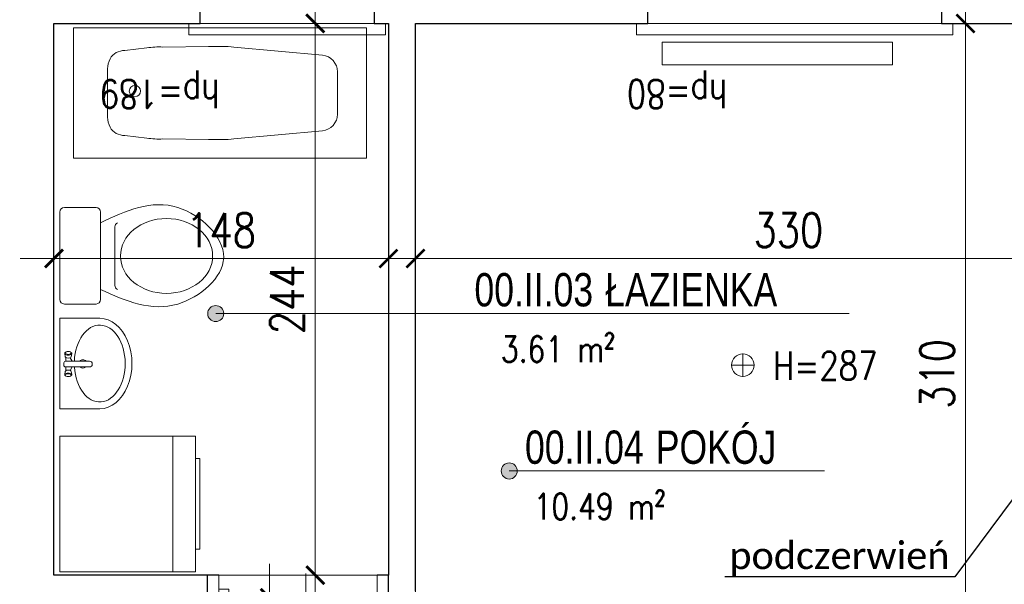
# Model space of a CAD drawing. Header units: millimetres. Extents: x 284606 to 569416, y -192995 to -95103.
# Tile 31 of 178: x 288340 to 288776, y -103216 to -102967. Entities that reach past the tile are written whole.
import ezdxf
from ezdxf import colors
from ezdxf.entities.mleader import LeaderData, LeaderLine
from ezdxf.enums import TextEntityAlignment as Align
from ezdxf.math import Vec2, Vec3

# ---------------------------------------------------------------- set-up
doc = ezdxf.new("R2010")
doc.units = ezdxf.units.MM
doc.linetypes.add('HIDDEN', pattern=[9.525, 6.35, -3.175])
doc.layers.get('0').update_dxf_attribs({"lineweight": 0})
for name, color, linetype, lineweight in [('!STR_Elewacje 0.15', 10, 'Continuous', 15), ('!STR_Konstrukcja 0.20', 200, 'Continuous', 20), ('!STR_Konstrukcja 0.30', 64, 'Continuous', 30), ('!STR_Opisy 0.09', 8, 'Continuous', 9), ('!STR_Przerywana 0.09', 8, 'HIDDEN', 9), ('!STR_Stolarka drzwiowa', 30, 'Continuous', 15), ('!STR_Stolarka okienna', 72, 'Continuous', 15), ('!STR_Wymiarowanie', 254, 'Continuous', 9)]:
    doc.layers.add(name, color=color, linetype=linetype, lineweight=lineweight)
doc.layers.add('!STR_Obrysy pomieszczeń', color=215, linetype='Continuous', lineweight=9, plot=False)
doc.layers.add('EKO Wyposażenie', color=7, linetype='Continuous', lineweight=5, true_color=0x919191)
doc.styles.add('AB_Arial', font='NirmalaS.ttf')
doc.styles.add('EKO 1-10', font='romans.shx', dxfattribs={"width": 0.8, "height": 15})
doc.styles.add('EKO 1-5', font='romans.shx', dxfattribs={"width": 0.8, "height": 10})
doc.styles.get("Standard").update_dxf_attribs({"font": 'calibri.ttf'})
doc.dimstyles.new('EKO wymiar 1-10', dxfattribs={"dimtxt": 15, "dimasz": 8, "dimexe": 15, "dimexo": 15, "dimgap": 5, "dimtad": 1, "dimdec": 0, "dimtxsty": 'EKO 1-10', "dimblk": 'ARCHTICK', "dimcen": 10, "dimdle": 15, "dimclrd": 256, "dimclre": 256, "dimclrt": 256, "dimazin": 2, "dimtfac": 1, "dimtdec": 0, "dimtmove": 2, "dimatfit": 3, "dimldrblk": 'ARCHTICK', "dimfxl": 15, "dimfxlon": 1, "dimlwd": -1, "dimlwe": -1, "dimarcsym": 0})

# ---------------------------------------------------------------- blocks, each defined once
blk = doc.blocks.new('*U103')
for p, q in [((-2.13, 79.94), (-181.88, 70.34)), ((2.13, 0.06), (-2.13, 79.94)), ((-181.88, 70.34), (-177.61, -9.55)), ((-99.85, 62.8), (-153.94, 54.97)), ((-92.99, 63.65), (-84.32, 64)), ((-56.24, 65.26), (-84.32, 64)), ((-32.86, 64.38), (-46.34, 65.29)), ((-20.77, 38.89), (-21.57, 53.76)), ((-162.64, 44.36), (-161.95, 31.35)), ((-20.77, 38.89), (-19.98, 24.02)), ((-161.25, 18.34), (-161.95, 31.35)), ((-30.08, 12.26), (-43.38, 9.91)), ((-96.85, 6.69), (-151.47, 8.71)), ((-89.95, 6.58), (-81.28, 7.15)), ((-53.23, 8.9), (-81.28, 7.15)), ((-177.61, -9.55), (2.13, 0.06))]:
    blk.add_line(p, q)
blk.add_circle((-37.66, 39.13), 3.43)
for centre, radius, start, end in [((-91.26, 21.29), 42.39, 92.34181, 101.68614), ((-51.09, 13.21), 52.3, 84.78524, 95.65302), ((-32.05, 54.13), 10.27, 33.03484, 94.54846), ((-152.48, 44.9), 10.17, 98.23906, 183.05821), ((-38.84, 51.65), 17.4, 6.97748, 27.69222), ((-151.09, 18.88), 10.17, 183.05823, 267.87739), ((-37.38, 24.28), 17.4, 338.42497, 359.13898), ((-30.36, 22.53), 10.27, 271.56797, 333.08279), ((-92.74, 48.88), 42.39, 264.43034, 273.77466), ((-53.65, 61.19), 52.3, 270.46346, 281.33124)]:
    blk.add_arc(centre, radius, start, end)
blk = doc.blocks.new('*U174')
at = {"layer": '!STR_Konstrukcja 0.20', "linetype": 'Continuous', "lineweight": 15}
for points in [[(8.12, 45.81), (0.62, 45.81), (0.62, 53.31), (67.62, 53.31), (67.62, 45.81), (60.12, 45.81)], [(-4.38, 0.81), (-9.38, 0.81), (-9.38, -4.19), (77.62, -4.19), (77.62, 0.81), (72.62, 0.81)]]:
    blk.add_lwpolyline(points, dxfattribs=at)
at = {"layer": '!STR_Konstrukcja 0.30', "ltscale": 2}
for points in [[(-4.38, 0.81), (-4.38, 29.68), (8.12, 29.68), (8.12, 45.81)], [(60.12, 45.81), (60.12, 29.68), (72.62, 29.68), (72.62, 0.81)]]:
    blk.add_lwpolyline(points, dxfattribs=at)
at = {"layer": '!STR_Przerywana 0.09', "ltscale": 2}
for points in [[(8.12, 45.81), (60.12, 45.81)], [(-4.38, 0.81), (72.62, 0.81)]]:
    blk.add_lwpolyline(points, dxfattribs=at)
at = {"layer": '!STR_Stolarka okienna', "ltscale": 0.3}
for points in [[(-4.38, 22.64), (-4.38, 29.68), (11.02, 29.68), (11.02, 24.55), (8.52, 24.55), (8.52, 22.64), (-4.38, 22.64)], [(59.55, 21.56), (59.55, 24.55), (57.05, 24.55), (57.05, 26.7), (11.02, 26.7), (11.02, 24.55), (8.52, 24.55), (8.52, 21.56), (59.55, 21.56)], [(15.12, 26.7), (15.12, 21.56)], [(52.62, 21.56), (52.62, 26.7)], [(72.62, 22.64), (72.62, 29.68), (57.05, 29.68), (57.05, 24.55), (59.55, 24.55), (59.55, 22.64), (72.62, 22.64)], [(52.62, 24.13), (15.12, 24.13)]]:
    blk.add_lwpolyline(points, dxfattribs=at)
blk = doc.blocks.new('*U164')
at = {"layer": '!STR_Opisy 0.09', "linetype": 'Continuous'}
blk.add_line((0, 32.11), (0, -89.22), dxfattribs=at)
at = {"layer": '!STR_Opisy 0.09', "ltscale": 0.7, "style": 'EKO 1-5', "width": 0.8}
blk.add_attdef('WYS', text='', height=12.5, rotation=270, dxfattribs=at).set_placement((-10.53, 0), align=Align.MIDDLE_CENTER)
at = {"layer": '!STR_Opisy 0.09', "linetype": 'Continuous', "style": 'EKO 1-5', "width": 0.8}
blk.add_attdef('SZER', text='', height=12.5, rotation=270, dxfattribs=at).set_placement((0, 0), align=Align.BOTTOM_CENTER)
blk.add_attdef('HP=', (30.1, -127.68), '', height=12.5, rotation=180, dxfattribs=at)
blk = doc.blocks.new('*U101')
for p, q in [((30, 30), (30, -30)), ((30, 30), (90, 30)), ((80, 30), (80, -30)), ((90, 30), (90, -30)), ((30, -30), (90, -30))]:
    blk.add_line(p, q)
blk.add_lwpolyline([(90, -20), (92, -20), (92, 20), (90, 20)])
blk = doc.blocks.new('*U102')
for p, q in [((19.33, 0), (-19.33, 0)), ((-21.33, -16.02), (-21.33, -2)), ((21.33, -16.02), (21.33, -2)), ((-19.33, -18.02), (19.33, -18.02)), ((13.09, -24.36), (-12.8, -24.36))]:
    blk.add_line(p, q)
for centre, start, end in [((-19.33, -2), 90, 180), ((19.33, -2), 360, 90), ((-19.33, -16.02), 180, 270), ((19.33, -16.02), 270, 360), ((-12.8, -26.36), 90, 154.5293), ((13.09, -26.36), 24.5682, 90)]:
    blk.add_arc(centre, 2, start, end)
blk.add_ellipse((0.08, -47.22), major_axis=(0, -20.4), ratio=0.810803)
blk.add_open_spline([(14.91, -18.02), (20.03, -29.22), (28.87, -49.72), (0.74, -82.83), (-29.38, -50.17), (-19.96, -29.25), (-14.6, -18)], degree=3, knots=[1.212901, 1.212901, 1.212901, 1.212901, 36.090844, 64.924591, 94.904253, 129.876154, 129.876154, 129.876154, 129.876154])
blk = doc.blocks.new('*U118')
at = {"linetype": 'Continuous'}
for p, q in [((31.26, 0), (-31.26, 0)), ((31.26, -27.61), (31.26, 0)), ((-31.26, -27.61), (-31.26, 0)), ((-5.46, -3.78), (-7.65, -3.37)), ((-4.84, -4.25), (-2.4, -4.25)), ((-2.4, -20.62), (-2.4, -3.98)), ((-1.2, -2.78), (0.45, -2.78)), ((1.65, -3.98), (1.65, -20.62)), ((1.65, -4.25), (4.09, -4.25)), ((4.71, -3.78), (6.9, -3.37)), ((-5.46, -7.88), (-7.65, -8.29)), ((-4.76, -7.26), (-2.4, -8.46)), ((1.65, -8.46), (4.01, -7.26)), ((4.71, -7.88), (6.9, -8.29)), ((-0.15, -22.42), (-0.6, -22.42))]:
    blk.add_line(p, q, dxfattribs=at)
for centre, radius, start, end in [((-1.2, -3.98), 1.2, 90, 180), ((0.45, -3.98), 1.2, 0, 90), ((-0.25, -15.93), 2.89, 138.16349, 221.83651), ((-0.25, -15.93), 2.89, 311.19619, 48.80381), ((-0.6, -20.62), 1.8, 180, 270), ((-0.15, -20.62), 1.8, 270, 0)]:
    blk.add_arc(centre, radius, start, end, dxfattribs=at)
blk.add_ellipse((-8.05, -5.83), major_axis=(0, -2.05), ratio=0.476554, dxfattribs=at)
for centre, major_axis, ratio, start_param, end_param in [((-7.76, -5.83), (0, -2.47), 0.476554, 5.436764, 10.271199), ((-5.46, -5.83), (0, -2.05), 0.476554, 0, 3.141593), ((0, -27.61), (-26.57, 0), 0.662269, 4.803016, 10.93344), ((0, -27.61), (-31.26, 0), 0.713042, 0, 3.141593)]:
    blk.add_ellipse(centre, major_axis=major_axis, ratio=ratio, start_param=start_param, end_param=end_param, dxfattribs=at)
at = {"linetype": 'Continuous', "extrusion": (3.22359e-14, 3.55849e-14, -1)}
for centre, major_axis, start_param, end_param in [((4.71, -5.83), (0, -2.05), 0, 3.141593), ((7, -5.83), (0, -2.47), 5.436764, 10.271199)]:
    blk.add_ellipse(centre, major_axis=major_axis, ratio=0.476554, start_param=start_param, end_param=end_param, dxfattribs=at)
blk.add_ellipse((7.3, -5.83), major_axis=(0, -2.05), ratio=0.476554, dxfattribs=at)
blk = doc.blocks.new('*U171')
at = {"layer": '!STR_Opisy 0.09', "linetype": 'Continuous'}
blk.add_line((38.49, 6.91), (38.49, -57.31), dxfattribs=at)
at = {"layer": '!STR_Stolarka drzwiowa'}
for points in [[(-5, 6.2), (0, 6.2), (0, -1.8), (-5, -1.8)], [(70, 6.2), (75, 6.2), (75, -1.8), (70, -1.8)], [(0, 0), (0, -70), (4.38, -70), (4.38, 0)]]:
    blk.add_lwpolyline(points, close=True, dxfattribs=at)
blk.add_arc((0, 0), 70, 270, 0, dxfattribs=at)
at = {"layer": '!STR_Opisy 0.09', "linetype": 'Continuous', "style": 'EKO 1-10', "width": 0.8}
blk.add_attdef('SZER', text='', height=12.5, rotation=90, dxfattribs=at).set_placement((38.49, -25.2), align=Align.BOTTOM_CENTER)
at = {"layer": '!STR_Opisy 0.09', "ltscale": 0.7, "style": 'EKO 1-10', "width": 0.8}
blk.add_attdef('WYS', text='', height=12.5, rotation=90, dxfattribs=at).set_placement((49.01, -25.2), align=Align.MIDDLE_CENTER)
blk = doc.blocks.new('_ArchTick')
at = {"color": 0, "linetype": 'ByBlock', "const_width": 0.15}
blk.add_lwpolyline([(-0.5, -0.5), (0.5, 0.5)], dxfattribs=at)
blk = doc.blocks.new('*D187')
at = {"layer": '!STR_Wymiarowanie', "ltscale": 1.5, "transparency": 16777216}
for p, q in [((288355.38, -103057.16), (288355.38, -103087.16)), ((288503.38, -103057.16), (288503.38, -103087.16)), ((288340.38, -103072.16), (288518.38, -103072.16))]:
    blk.add_line(p, q, dxfattribs=at)
at = {"layer": 'Defpoints', "color": 0, "ltscale": 1.5, "transparency": 16777216}
for p in [(288355.38, -102968.19), (288503.38, -102968.19), (288503.38, -103072.16)]:
    blk.add_point(p, dxfattribs=at)
at = {"layer": '!STR_Wymiarowanie', "ltscale": 1.5, "transparency": 16777216, "xscale": 8, "yscale": 8, "zscale": 8, "rotation": 180}
blk.add_blockref('_ArchTick', (288355.38, -103072.16), dxfattribs=at)
at = {"layer": '!STR_Wymiarowanie', "ltscale": 1.5, "transparency": 16777216, "xscale": 8, "yscale": 8, "zscale": 8}
blk.add_blockref('_ArchTick', (288503.38, -103072.16), dxfattribs=at)
at = {"layer": '!STR_Wymiarowanie', "ltscale": 1.5, "transparency": 16777216, "insert": (288429.38, -103059.66), "char_height": 15, "attachment_point": 5, "style": 'EKO 1-10'}
blk.add_mtext('148', dxfattribs=at)
blk = doc.blocks.new('*D188')
at = {"layer": '!STR_Wymiarowanie', "ltscale": 1.5, "transparency": 16777216}
for p, q in [((288515.38, -103057.16), (288515.38, -103087.16)), ((288845.38, -103057.16), (288845.38, -103087.16)), ((288500.38, -103072.16), (288860.38, -103072.16))]:
    blk.add_line(p, q, dxfattribs=at)
at = {"layer": 'Defpoints', "color": 0, "ltscale": 1.5, "transparency": 16777216}
for p in [(288515.38, -102968.19), (288845.38, -102968.25), (288845.38, -103072.16)]:
    blk.add_point(p, dxfattribs=at)
at = {"layer": '!STR_Wymiarowanie', "ltscale": 1.5, "transparency": 16777216, "xscale": 8, "yscale": 8, "zscale": 8, "rotation": 180}
blk.add_blockref('_ArchTick', (288515.38, -103072.16), dxfattribs=at)
at = {"layer": '!STR_Wymiarowanie', "ltscale": 1.5, "transparency": 16777216, "xscale": 8, "yscale": 8, "zscale": 8}
blk.add_blockref('_ArchTick', (288845.38, -103072.16), dxfattribs=at)
at = {"layer": '!STR_Wymiarowanie', "ltscale": 1.5, "transparency": 16777216, "insert": (288680.38, -103059.66), "char_height": 15, "attachment_point": 5, "style": 'EKO 1-10'}
blk.add_mtext('330', dxfattribs=at)
blk = doc.blocks.new('*D189')
at = {"layer": '!STR_Wymiarowanie', "ltscale": 1.5, "transparency": 16777216}
for p, q in [((288758.76, -102953.19), (288758.76, -103293.19)), ((288773.76, -102968.19), (288743.76, -102968.19)), ((288773.76, -103278.19), (288743.76, -103278.19))]:
    blk.add_line(p, q, dxfattribs=at)
at = {"layer": 'Defpoints', "color": 0, "ltscale": 1.5, "transparency": 16777216}
for p in [(288845.38, -102968.19), (288758.76, -103278.19), (288845.32, -103278.19)]:
    blk.add_point(p, dxfattribs=at)
at = {"layer": '!STR_Wymiarowanie', "ltscale": 1.5, "transparency": 16777216, "xscale": 8, "yscale": 8, "zscale": 8}
for p, rotation in [((288758.76, -102968.19), 90), ((288758.76, -103278.19), 270)]:
    blk.add_blockref('_ArchTick', p, dxfattribs=dict(at, rotation=rotation))
at = {"layer": '!STR_Wymiarowanie', "ltscale": 1.5, "transparency": 16777216, "insert": (288746.26, -103123.19), "char_height": 15, "attachment_point": 5, "rotation": 90, "style": 'EKO 1-10'}
blk.add_mtext('310', dxfattribs=at)
blk = doc.blocks.new('*D192')
at = {"layer": '!STR_Wymiarowanie', "ltscale": 1.5, "transparency": 16777216}
for p, q in [((288471.02, -102953.19), (288471.02, -103227.19)), ((288484.54, -102968.19), (288456.02, -102968.19)), ((288486.02, -103212.19), (288456.02, -103212.19))]:
    blk.add_line(p, q, dxfattribs=at)
at = {"layer": 'Defpoints', "color": 0, "ltscale": 1.5, "transparency": 16777216}
for p in [(288499.54, -102968.19), (288471.02, -103212.19), (288503.38, -103212.19)]:
    blk.add_point(p, dxfattribs=at)
at = {"layer": '!STR_Wymiarowanie', "ltscale": 1.5, "transparency": 16777216, "xscale": 8, "yscale": 8, "zscale": 8}
for p, rotation in [((288471.02, -102968.19), 90), ((288471.02, -103212.19), 270)]:
    blk.add_blockref('_ArchTick', p, dxfattribs=dict(at, rotation=rotation))
at = {"layer": '!STR_Wymiarowanie', "ltscale": 1.5, "transparency": 16777216, "insert": (288458.52, -103090.19), "char_height": 15, "attachment_point": 5, "rotation": 90, "style": 'EKO 1-10'}
blk.add_mtext('244', dxfattribs=at)
blk = doc.blocks.new('*D193')
at = {"layer": '!STR_Wymiarowanie', "ltscale": 1.5, "transparency": 16777216}
for p, q in [((288450.83, -103207.19), (288450.83, -103494.19)), ((288435.83, -103222.19), (288465.83, -103222.19)), ((288435.83, -103479.19), (288465.83, -103479.19))]:
    blk.add_line(p, q, dxfattribs=at)
at = {"layer": 'Defpoints', "color": 0, "ltscale": 1.5, "transparency": 16777216}
for p in [(288355.38, -103222.19), (288355.38, -103479.19), (288450.83, -103479.19)]:
    blk.add_point(p, dxfattribs=at)
at = {"layer": '!STR_Wymiarowanie', "ltscale": 1.5, "transparency": 16777216, "xscale": 8, "yscale": 8, "zscale": 8}
for p, rotation in [((288450.83, -103222.19), 90), ((288450.83, -103479.19), 270)]:
    blk.add_blockref('_ArchTick', p, dxfattribs=dict(at, rotation=rotation))
at = {"layer": '!STR_Wymiarowanie', "ltscale": 1.5, "transparency": 16777216, "insert": (288438.33, -103350.69), "char_height": 15, "attachment_point": 5, "rotation": 90, "style": 'EKO 1-10'}
blk.add_mtext('257', dxfattribs=at)
blk = doc.blocks.new('*U195')
at = {"layer": '!STR_Konstrukcja 0.20', "linetype": 'Continuous', "lineweight": 15}
for points in [[(8.12, 45.81), (0.62, 45.81), (0.62, 53.31), (120.62, 53.31), (120.62, 45.81), (113.12, 45.81)], [(-4.38, 0.81), (-9.38, 0.81), (-9.38, -4.19), (130.62, -4.19), (130.62, 0.81), (125.62, 0.81)]]:
    blk.add_lwpolyline(points, dxfattribs=at)
at = {"layer": '!STR_Konstrukcja 0.30', "ltscale": 2}
for points in [[(-4.38, 0.81), (-4.38, 29.68), (8.12, 29.68), (8.12, 45.81)], [(113.12, 45.81), (113.12, 29.68), (125.62, 29.68), (125.62, 0.81)]]:
    blk.add_lwpolyline(points, dxfattribs=at)
at = {"layer": '!STR_Przerywana 0.09', "ltscale": 2}
for points in [[(8.12, 45.81), (113.12, 45.81)], [(-4.38, 0.81), (125.62, 0.81)]]:
    blk.add_lwpolyline(points, dxfattribs=at)
at = {"layer": '!STR_Stolarka okienna', "ltscale": 0.3}
for points in [[(-4.38, 22.64), (-4.38, 29.68), (11.02, 29.68), (11.02, 24.55), (8.52, 24.55), (8.52, 22.64), (-4.38, 22.64)], [(112.55, 21.56), (112.55, 24.55), (110.05, 24.55), (110.05, 26.7), (11.02, 26.7), (11.02, 24.55), (8.52, 24.55), (8.52, 21.56), (112.55, 21.56)], [(15.12, 26.7), (15.12, 21.56)], [(105.62, 21.56), (105.62, 26.7)], [(125.62, 22.64), (125.62, 29.68), (110.05, 29.68), (110.05, 24.55), (112.55, 24.55), (112.55, 22.64), (125.62, 22.64)], [(105.62, 24.13), (15.12, 24.13)]]:
    blk.add_lwpolyline(points, dxfattribs=at)
blk = doc.blocks.new('wysokosc2')
at = {"ltscale": 2}
for points in [[(0, 5.1), (0, -5.1)], [(-5.06, 0.04), (5.03, 0.04)]]:
    blk.add_lwpolyline(points, dxfattribs=at)
blk.add_circle((0, 0), 5.03, dxfattribs=at)
at = {"ltscale": 2, "style": 'EKO 1-5', "width": 0.8}
blk.add_attdef('WYS', (13.29, -6.01), '', height=12.5, dxfattribs=at)
blk = doc.blocks.new('*D454')
at = {"layer": '!STR_Wymiarowanie', "ltscale": 1.5, "transparency": 16777216}
for p, q in [((286985.04, -102724.98), (286985.04, -102694.98)), ((288890.38, -102724.98), (288890.38, -102694.98)), ((286970.04, -102709.98), (288905.38, -102709.98))]:
    blk.add_line(p, q, dxfattribs=at)
at = {"layer": 'Defpoints', "color": 0, "ltscale": 1.5, "transparency": 16777216}
for p in [(288890.38, -102709.98), (288890.38, -102923.28), (286985.04, -103007.19)]:
    blk.add_point(p, dxfattribs=at)
at = {"layer": '!STR_Wymiarowanie', "ltscale": 1.5, "transparency": 16777216, "xscale": 8, "yscale": 8, "zscale": 8, "rotation": 180}
blk.add_blockref('_ArchTick', (286985.04, -102709.98), dxfattribs=at)
at = {"layer": '!STR_Wymiarowanie', "ltscale": 1.5, "transparency": 16777216, "xscale": 8, "yscale": 8, "zscale": 8}
blk.add_blockref('_ArchTick', (288890.38, -102709.98), dxfattribs=at)
at = {"layer": '!STR_Wymiarowanie', "ltscale": 1.5, "transparency": 16777216, "insert": (287937.71, -102697.48), "char_height": 15, "attachment_point": 5, "style": 'EKO 1-10'}
blk.add_mtext('1905', dxfattribs=at)
blk = doc.blocks.new('*U506')
at = {"ltscale": 0.3}
blk.add_hatch(color=256, dxfattribs=at).paths.add_polyline_path([(-0.91, 50, 1), (6.82, 50, 1)])
at = {"ltscale": 1.5}
blk.add_line((17.59, 50), (154.57, 50), dxfattribs=at)
at = {"ltscale": 0.3}
blk.add_lwpolyline([(17.59, 50), (2.95, 50)], dxfattribs=at)
blk.add_circle((2.95, 50), 3.86, dxfattribs=at)
at = {"ltscale": 1.5, "width": 0.8}
for tag, p, height, style in [('NR_POM.', (10.51, 53.45), 16, 'AB_Arial'), ('NAZWA_POMIESZCZENIA', (66.91, 53.45), 16, 'AB_Arial'), ('POSADZKA', (9.08, 4), 12.5, 'EKO 1-5')]:
    blk.add_attdef(tag, p, '', height=height, rotation=0, dxfattribs=dict(at, style=style))
at = {"ltscale": 1.5, "style": 'EKO 1-5', "width": 0.8}
blk.add_attdef('POWIERZCHNIA', text='', height=12.5, rotation=0, dxfattribs=at).set_placement((78.06, 22.91), align=Align.BOTTOM_RIGHT)
blk = doc.blocks.new('*U514')
at = {"ltscale": 0.3}
blk.add_hatch(color=256, dxfattribs=at).paths.add_polyline_path([(-117.8, 50, 1), (-110.07, 50, 1)])
at = {"ltscale": 1.5}
blk.add_line((17.59, 50), (190.81, 50), dxfattribs=at)
at = {"ltscale": 0.3}
blk.add_lwpolyline([(17.59, 50), (2.95, 50)], dxfattribs=at)
blk.add_circle((-113.93, 50), 3.86, dxfattribs=at)
at = {"ltscale": 1.5, "width": 0.8}
for tag, p, height, style in [('NR_POM.', (10.51, 53.45), 16, 'AB_Arial'), ('NAZWA_POMIESZCZENIA', (66.91, 53.45), 16, 'AB_Arial'), ('POSADZKA', (9.08, 4), 12.5, 'EKO 1-5')]:
    blk.add_attdef(tag, p, '', height=height, rotation=0, dxfattribs=dict(at, style=style))
at = {"ltscale": 1.5, "style": 'EKO 1-5', "width": 0.8}
blk.add_attdef('POWIERZCHNIA', text='', height=12.5, rotation=0, dxfattribs=at).set_placement((78.06, 22.91), align=Align.BOTTOM_RIGHT)

msp = doc.modelspace()

# ---------------------------------------------------------------- linework, layer by layer
at = {"layer": '!STR_Elewacje 0.15', "ltscale": 1.5}
msp.add_lwpolyline([(288624.55, -102976.52), (288726.49, -102976.52), (288726.49, -102986.52), (288624.55, -102986.52)], close=True, dxfattribs=at)
at = {"layer": '!STR_Konstrukcja 0.30', "ltscale": 1.5}
for p, q in [((288423.38, -103222.19), (288423.38, -103212.19)), ((288503.38, -103222.19), (288503.38, -103212.19))]:
    msp.add_line(p, q, dxfattribs=at)
for points in [[(288423.38, -103212.19), (288355.38, -103212.19), (288355.38, -102968.19), (288420.04, -102968.19)], [(288497.04, -102968.19), (288503.38, -102968.19), (288503.38, -103212.19)], [(288515.38, -103219.19), (288515.38, -102968.19), (288618.21, -102968.19)], [(288748.21, -102968.19), (288845.38, -102968.19), (288845.38, -103278.19), (288845.32, -103278.19)]]:
    msp.add_lwpolyline(points, dxfattribs=at)
at = {"layer": '!STR_Obrysy pomieszczeń', "ltscale": 0.3}
for points in [[(288355.38, -102968.19), (288503.38, -102968.19), (288503.38, -103212.19), (288355.38, -103212.19)], [(288515.38, -103309.19), (288600.38, -103309.19), (288600.38, -103278.19), (288845.38, -103278.19), (288845.38, -102968.19), (288515.38, -102968.19)]]:
    msp.add_lwpolyline(points, close=True, dxfattribs=at)
at = {"layer": '!STR_Opisy 0.09'}
msp.add_line((288426.95, -103096.49), (288541.23, -103096.49), dxfattribs=at)
at = {"layer": '!STR_Przerywana 0.09', "ltscale": 1.5}
msp.add_line((288503.38, -103212.19), (288423.38, -103212.19), dxfattribs=at)

# ---------------------------------------------------------------- block references
at = {"layer": '!STR_Konstrukcja 0.30', "ltscale": 1.5}
ref = msp.add_blockref('*U164', (288458.87, -102865.45), dxfattribs=dict(at, xscale=-1))
ref.add_attrib('SZER', '52', dxfattribs={"layer": '!STR_Opisy 0.09', "linetype": 'Continuous', "height": 12.5, "rotation": 90, "style": 'EKO 1-5', "width": 0.8}).set_placement((288458.87, -102865.45), align=Align.BOTTOM_CENTER)
ref.add_attrib('WYS', '60', dxfattribs={"layer": '!STR_Opisy 0.09', "ltscale": 0.7, "height": 12.5, "rotation": 90, "style": 'EKO 1-5', "width": 0.8}).set_placement((288469.4, -102865.45), align=Align.MIDDLE_CENTER)
ref.add_attrib('HP=', 'hp=189', (288428.78, -102993.12), dxfattribs={"layer": '!STR_Opisy 0.09', "linetype": 'Continuous', "height": 12.5, "rotation": 180, "style": 'EKO 1-5', "width": 0.8})
ref = msp.add_blockref('*U164', (288683.54, -102865.45), dxfattribs=dict(at, xscale=-1))
ref.add_attrib('SZER', '105', dxfattribs={"layer": '!STR_Opisy 0.09', "linetype": 'Continuous', "height": 12.5, "rotation": 90, "style": 'EKO 1-5', "width": 0.8}).set_placement((288683.54, -102865.45), align=Align.BOTTOM_CENTER)
ref.add_attrib('WYS', '170', dxfattribs={"layer": '!STR_Opisy 0.09', "ltscale": 0.7, "height": 12.5, "rotation": 90, "style": 'EKO 1-5', "width": 0.8}).set_placement((288694.07, -102865.45), align=Align.MIDDLE_CENTER)
ref.add_attrib('HP=', 'hp=80', (288653.45, -102993.12), dxfattribs={"layer": '!STR_Opisy 0.09', "linetype": 'Continuous', "height": 12.5, "rotation": 180, "style": 'EKO 1-5', "width": 0.8})
for name, p in [('*U174', (288424.42, -102969)), ('*U195', (288622.59, -102969))]:
    msp.add_blockref(name, p, dxfattribs=at)
at = {"layer": '!STR_Opisy 0.09'}
ref = msp.add_blockref('*U514', (288531.77, -103142.49), dxfattribs=dict(at, xscale=0.9199999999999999, yscale=0.9199999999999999, zscale=0.9199999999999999))
ref.add_attrib('NAZWA_POM', 'ŁAZIENKA', (288599.31, -103093.32), dxfattribs={"layer": '0', "ltscale": 1.5, "height": 14.72, "rotation": 0, "style": 'AB_Arial', "width": 0.8})
ref.add_attrib('NUMER_POM', '00.II.03', (288541.44, -103093.32), dxfattribs={"layer": '0', "ltscale": 1.5, "height": 14.72, "rotation": 0, "style": 'AB_Arial', "width": 0.8})
ref.add_attrib('R-SURF', '3.61 m²', dxfattribs={"layer": '0', "ltscale": 1.5, "height": 11.5, "rotation": 0, "style": 'EKO 1-5', "width": 0.8}).set_placement((288603.58, -103121.41), align=Align.BOTTOM_RIGHT)
ref = msp.add_blockref('wysokosc2', (288660.23, -103119.32), dxfattribs=dict(at, xscale=-1, rotation=180))
ref.add_attrib('WYS', 'H=287', (288673.52, -103125.81), dxfattribs={"layer": '0', "ltscale": 2, "height": 12.5, "style": 'EKO 1-5', "width": 0.8})
ref = msp.add_blockref('*U506', (288554.15, -103212.11), dxfattribs=dict(at, xscale=0.9199999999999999, yscale=0.9199999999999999, zscale=0.9199999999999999))
ref.add_attrib('NAZWA_POM', 'POKÓJ', (288621.69, -103162.94), dxfattribs={"layer": '0', "ltscale": 1.5, "height": 14.72, "rotation": 0, "style": 'AB_Arial', "width": 0.8})
ref.add_attrib('NUMER_POM', '00.II.04', (288563.82, -103162.94), dxfattribs={"layer": '0', "ltscale": 1.5, "height": 14.72, "rotation": 0, "style": 'AB_Arial', "width": 0.8})
ref.add_attrib('R-SURF', '10.49 m²', dxfattribs={"layer": '0', "ltscale": 1.5, "height": 11.5, "rotation": 0, "style": 'EKO 1-5', "width": 0.8}).set_placement((288625.96, -103191.04), align=Align.BOTTOM_RIGHT)
at = {"layer": '!STR_Stolarka drzwiowa', "ltscale": 0.3}
msp.add_blockref('*U171', (288428.38, -103218.31), dxfattribs=at).add_auto_attribs({'WYS': '200', 'SZER': '70'})
at = {"layer": 'EKO Wyposażenie'}
for name, p, xscale, yscale, zscale, rotation in [('*U103', (288365.62, -103027.71), -0.7200000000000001, 0.7200000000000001, 0.7200000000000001, 3.058229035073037), ('*U118', (288357.97, -103118.59), 0.6398441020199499, 0.6398441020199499, 0.6398441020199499, 89.99999999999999)]:
    msp.add_blockref(name, p, dxfattribs=dict(at, xscale=xscale, yscale=yscale, zscale=zscale, rotation=rotation))
at = {"layer": 'EKO Wyposażenie', "xscale": -1}
for name, p, rotation in [('*U102', (288357.97, -103070.94), 90), ('*U101', (288327.97, -103180.65), 180)]:
    msp.add_blockref(name, p, dxfattribs=dict(at, rotation=rotation))

# ---------------------------------------------------------------- dimensions: what is measured, and where the dimension line sits
at = {"layer": '!STR_Wymiarowanie', "ltscale": 1.5}
for base, p1, p2, picture, middle in [((288890.38, -102709.98), (286985.04, -103007.19), (288890.38, -102923.28), '*D454', (287937.71, -102697.48)), ((288503.38, -103072.16), (288355.38, -102968.19), (288503.38, -102968.19), '*D187', (288429.38, -103059.66)), ((288845.38, -103072.16), (288515.38, -102968.19), (288845.38, -102968.25), '*D188', (288680.38, -103059.66))]:
    dim = msp.add_linear_dim(base=base, p1=p1, p2=p2, dimstyle='EKO wymiar 1-10', dxfattribs=at)
    dim.commit()
    dim.dimension.update_dxf_attribs({"geometry": picture, "text_midpoint": middle})
for base, p1, p2, picture, middle in [((288471.02, -103212.19), (288499.54, -102968.19), (288503.38, -103212.19), '*D192', (288458.52, -103090.19)), ((288758.76, -103278.19), (288845.38, -102968.19), (288845.32, -103278.19), '*D189', (288746.26, -103123.19)), ((288450.83, -103479.19), (288355.38, -103222.19), (288355.38, -103479.19), '*D193', (288438.33, -103350.69))]:
    dim = msp.add_linear_dim(base=base, p1=p1, p2=p2, angle=90, dimstyle='EKO wymiar 1-10', dxfattribs=at)
    dim.commit()
    dim.dimension.update_dxf_attribs({"geometry": picture, "text_midpoint": middle})

# ---------------------------------------------------------------- leaders
ml = msp.add_multileader_mtext('Standard', dxfattribs=at)
ml.set_content('podczerwień', color=256)
ml.set_leader_properties()
ml.build(insert=Vec2(0, 0))
ml.multileader.update_dxf_attribs({"text_right_attachment_type": 6, "dogleg_length": 0.36})
ctx = ml.context
ctx.base_point, ctx.char_height, ctx.plane_origin = Vec3(288653.97, -103205.18), 12, Vec3(299156.16, -87829.13)
ctx.right_attachment, ctx.text_align_type = 6, 2
notes = []
notes.append((ctx, [(1, (1, 1, 0), (288754.04, -103212.86), (-1, 0), 0.36, [(0, [(288827.63, -103113.99)], 0, [])])]))
ctx.mtext.insert, ctx.mtext.alignment, ctx.mtext.flow_direction = Vec3(288751.68, -103197.5), 3, 5
for ctx, leaders in notes:
    for number, flags, end, landing, length, lines in leaders:
        leader = LeaderData()
        leader.index, (leader.has_last_leader_line, leader.has_dogleg_vector, leader.attachment_direction) = number, flags
        leader.last_leader_point, leader.dogleg_vector, leader.dogleg_length = Vec3(end), Vec3(landing), length
        for number, points, colour, breaks in lines:
            line = LeaderLine()
            line.index, line.vertices, line.color, line.breaks = number, Vec3.list(points), colors.encode_raw_color(colour), breaks
            leader.lines.append(line)
        ctx.leaders.append(leader)

doc.saveas('drawing.dxf')
